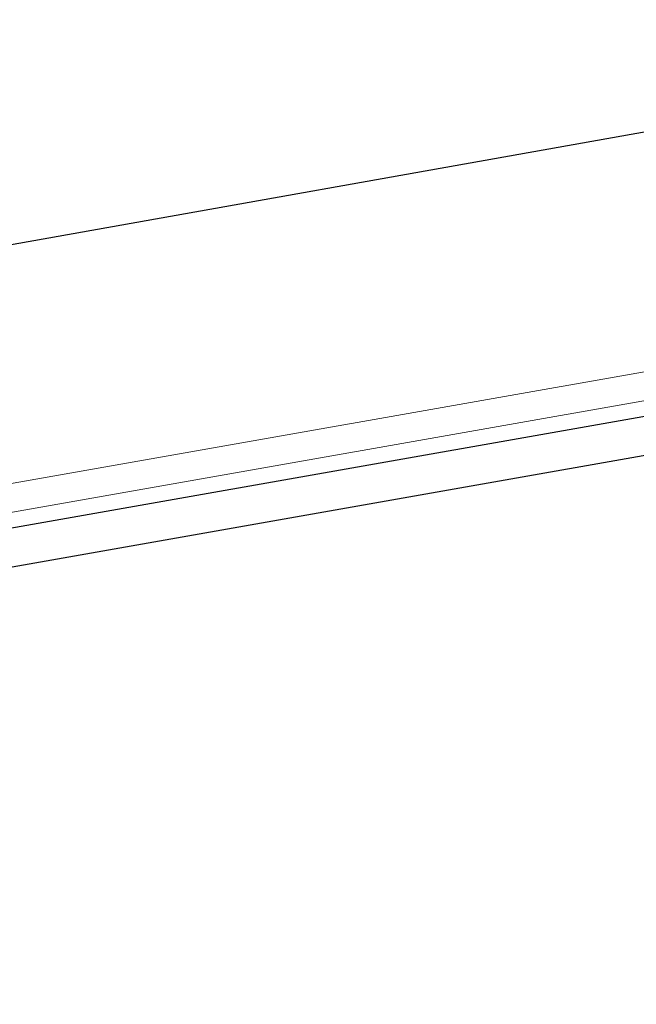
# Model space of a CAD drawing. Header units: metres. Extents: x 63115 to 703450, y -261936 to -53969.
# Tile 88 of 256: x 164115 to 164245, y -144081 to -143873. Entities that reach past the tile are written whole.
import ezdxf

# ---------------------------------------------------------------- set-up
doc = ezdxf.new("R2010")
doc.units = ezdxf.units.M
doc.layers.add('_01Hulplijnen', color=6, linetype='Continuous', plot=False)
for name, color, linetype in [('_02Binnenwanden', 2, 'Continuous'), ('_03-PROJECTION', 1, 'Continuous'), ('LAYER98', 7, 'Continuous')]:
    doc.layers.add(name, color=color, linetype=linetype)

# ---------------------------------------------------------------- blocks, each defined once
blk = doc.blocks.new('ruit_950x8')
at = {"layer": '_01Hulplijnen'}
blk.add_lwpolyline([(0, 0), (950, 0), (950, 8), (0, 8)], close=True, dxfattribs=at)
blk = doc.blocks.new('schuco ruit')
at = {"layer": 'LAYER98', "color": 2, "linetype": 'Continuous', "lineweight": 9}
for points in [[(888.83, 12.5), (82.85, 12.5)], [(888.83, 12.5), (82.85, 12.5)], [(888.83, 6.5), (82.85, 6.5)]]:
    blk.add_lwpolyline(points, dxfattribs=at)
blk = doc.blocks.new('pui_02')
at = {"layer": '_03-PROJECTION'}
blk.add_lwpolyline([(3683.24, -2153.99), (2813.27, -2519.63), (1888.23, -2684.24), (1593.73, -2716.68), (0, -2821.9)], dxfattribs=at)
at = {"layer": '_03-PROJECTION', "rotation": 9.999999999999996}
for name, p in [('schuco ruit', (1896.04, -2745.6)), ('ruit_950x8', (1897.64, -2750.21))]:
    blk.add_blockref(name, p, dxfattribs=at)

msp = doc.modelspace()

# ---------------------------------------------------------------- block references
at = {"layer": '_02Binnenwanden'}
msp.add_blockref('pui_02', (162099.37, -141258.61), dxfattribs=at)

doc.saveas('drawing.dxf')
